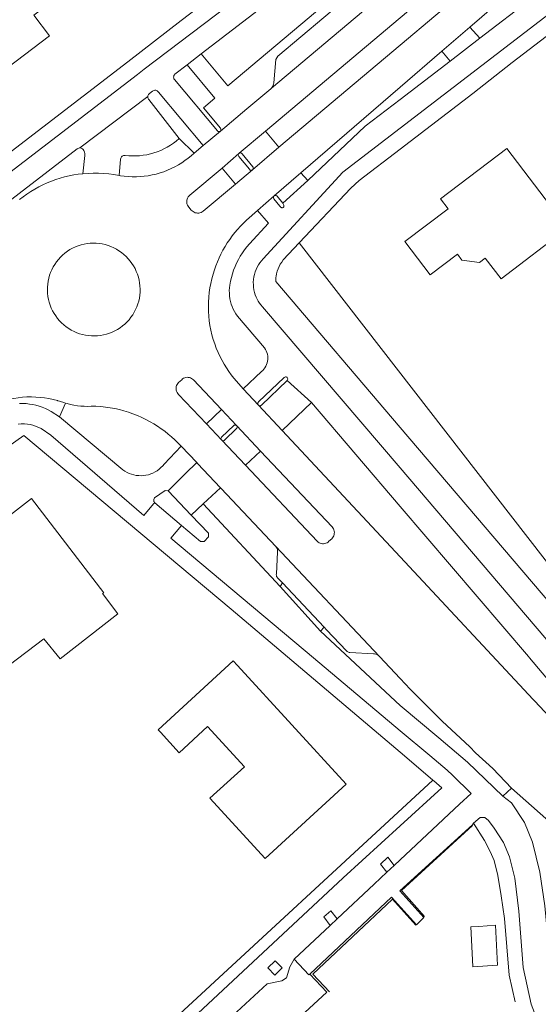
# Model space of a CAD drawing. Header units: metres. Extents: x 89888 to 94270, y 464165 to 468904.
# Tile 162 of 256: x 92954 to 93017, y 466102 to 466220. Entities that reach past the tile are written whole.
import ezdxf

# ---------------------------------------------------------------- set-up
doc = ezdxf.new("R2010")
doc.units = ezdxf.units.M
for name, color, linetype, lineweight in [('B_BEBOUWINGSGRENS_0', 251, 'CONTINUOUS', 13), ('T_CULTUURGRENS_0', 251, 'CONTINUOUS', 13), ('T_HEK_LIJN_0', 251, 'CONTINUOUS', 13), ('V_WEGGRENS_0', 251, 'CONTINUOUS', 13)]:
    doc.layers.add(name, color=color, linetype=linetype, lineweight=lineweight)

msp = doc.modelspace()

# ---------------------------------------------------------------- linework, layer by layer
at = {"layer": 'B_BEBOUWINGSGRENS_0'}
for points in [[(92952.94, 466214.39), (92957.94, 466218.18), (92956.06, 466220.65), (92958.45, 466222.46), (92955.78, 466225.99), (92953.85, 466228.47), (92951.49, 466226.68), (92948.88, 466224.7), (92948.32, 466225.43), (92945.94, 466223.62)], [(93020.06, 466195.11), (93012.81, 466204.67), (93004.84, 466198.64), (93005.74, 466197.44), (93000.57, 466193.53), (93003.59, 466189.54), (93006.86, 466192.02), (93007.41, 466191.3), (93009.5, 466191), (93010.21, 466191.55), (93012.1, 466189.06), (93020.06, 466195.11)], [(92953.11, 466142.72), (92957.27, 466145.91), (92959.24, 466143.49), (92966.16, 466148.9), (92964.32, 466151.32), (92964.46, 466151.42), (92955.8, 466162.71), (92951.28, 466159.24), (92952.82, 466157.24), (92949.83, 466154.94)], [(92971.26, 466134.69), (92973.51, 466132.24), (92976.91, 466135.37), (92981.32, 466130.57), (92977.19, 466126.78), (92983.83, 466119.56), (92993.53, 466128.48), (92980.48, 466142.69), (92979.97, 466143.24), (92970.99, 466134.98), (92971.26, 466134.69)], [(93011.45, 466111.57), (93009.43, 466111.43), (93008.49, 466111.37), (93008.53, 466110.61), (93008.73, 466106.58), (93011.69, 466106.78), (93011.45, 466111.57)]]:
    msp.add_lwpolyline(points, dxfattribs=at)
at = {"layer": 'T_CULTUURGRENS_0'}
for p, q in [((92973.48, 466205.86), (92975.29, 466204.11)), ((93012.33, 466127.03), (93013.37, 466127.99))]:
    msp.add_line(p, q, dxfattribs=at)
at = {"layer": 'T_HEK_LIJN_0'}
for points in [[(93002.91, 466112.6), (93000.15, 466115.71), (93008.69, 466123.5)], [(92991.53, 466103.59), (92989.51, 466105.69), (92999.08, 466114.68), (93001.87, 466111.57)]]:
    msp.add_lwpolyline(points, dxfattribs=at)
at = {"layer": 'V_WEGGRENS_0'}
for p, q in [((92976.12, 466216.01), (92989.6, 466226.39)), ((93014.95, 466224.93), (93008.34, 466219.23)), ((92992.9, 466223.59), (92979.34, 466212.17)), ((92984.56, 466211.92), (92997.35, 466222.68)), ((93009.55, 466217.89), (93016.08, 466222.9)), ((93008.34, 466219.23), (93004.99, 466216.34)), ((93008.34, 466219.23), (93009.55, 466217.89)), ((93005.99, 466215.16), (93009.55, 466217.89)), ((92974.45, 466214.72), (92976.12, 466216.01)), ((92979.34, 466212.17), (92976.12, 466216.01)), ((93005.99, 466215.16), (93004.99, 466216.34)), ((92967.35, 466215.06), (92950.13, 466201.88)), ((93000, 466210.57), (93005.99, 466215.16)), ((92969.74, 466210.92), (92961.6, 466204.75)), ((92978.44, 466206.76), (92981.61, 466209.45)), ((92976.38, 466205.02), (92978.44, 466206.76)), ((92983.87, 466206.76), (92980.71, 466204.1)), ((92985.47, 466204.83), (92983.87, 466206.76)), ((92976.38, 466205.02), (92975.29, 466204.11)), ((92982.28, 466202.13), (92985.47, 466204.83)), ((92980.66, 466204.06), (92978.65, 466202.33)), ((92980.71, 466204.1), (92980.66, 466204.06)), ((92978.65, 466202.33), (92974.77, 466199.08)), ((92980.24, 466200.42), (92978.65, 466202.33)), ((92980.24, 466200.42), (92982.28, 466202.13)), ((92988.11, 466201.78), (92984.89, 466199.01)), ((92988.11, 466201.78), (92988.93, 466200.84)), ((92976.36, 466197.15), (92980.24, 466200.42)), ((92988.93, 466200.84), (92985.95, 466198.12)), ((92984.89, 466199.01), (92982.88, 466197.24)), ((92987.91, 466193.37), (93024.05, 466146.77)), ((92978.56, 466173.38), (92975.22, 466176.94)), ((92986.46, 466176.87), (92989.35, 466174.21)), ((92973.41, 466175.2), (92976.76, 466171.68)), ((92981.18, 466175.88), (92983, 466173.91)), ((92959.15, 466172.52), (92959.88, 466174.15)), ((92985.84, 466170.87), (92989.35, 466174.21)), ((92976.76, 466171.68), (92978.56, 466173.38)), ((92980.36, 466171.47), (92978.56, 466173.38)), ((92983, 466173.91), (92985.84, 466170.87)), ((92976.76, 466171.68), (92978.56, 466169.75)), ((92980.4, 466171.43), (92980.36, 466171.47)), ((92983.24, 466168.4), (92980.4, 466171.43)), ((92978.56, 466169.75), (92978.6, 466169.71)), ((92978.6, 466169.71), (92981.45, 466166.7)), ((92975.61, 466167.02), (92973.72, 466169.01)), ((92983.24, 466168.4), (92981.45, 466166.7)), ((92975.61, 466167.02), (92974.24, 466165.72)), ((92974.24, 466165.72), (92972.19, 466163.65)), ((92974.95, 466160.73), (92972.19, 466163.65)), ((92976.39, 466162.07), (92978.45, 466164)), ((92970.59, 466162.18), (92973.78, 466159.5)), ((92976.39, 466162.07), (92974.95, 466160.73)), ((92985.6, 466152.16), (92976.39, 466162.07)), ((92972.5, 466157.98), (92973.78, 466159.5)), ((92997.51, 466143.79), (92985.09, 466156.97)), ((92985.88, 466152.61), (92985.6, 466152.16)), ((92990.46, 466146.82), (92985.6, 466152.16)), ((92990.88, 466147.29), (92985.88, 466152.61)), ((92990.46, 466146.82), (92990.88, 466147.29)), ((92947.58, 466076.96), (93003.94, 466128.97)), ((93013.37, 466127.99), (93021.07, 466121.17)), ((93007.12, 466126.07), (93008.51, 466127.37)), ((93008.8, 466123.8), (93009.59, 466124.49)), ((92999.28, 466118.74), (92998.41, 466117.93)), ((92991.69, 466113.3), (92992.43, 466112.31)), ((92991.59, 466111.52), (92987.3, 466107.49)), ((92992.43, 466112.31), (92991.59, 466111.52))]:
    msp.add_line(p, q, dxfattribs=at)
for points in [[(92982.63, 466187.13), (92982.54, 466187.43), (92982.47, 466187.73), (92982.42, 466188.04), (92982.4, 466188.35), (92982.39, 466188.66), (92982.41, 466188.97), (92982.46, 466189.28), (92982.52, 466189.59), (92982.61, 466189.88), (92982.72, 466190.18), (92982.86, 466190.46), (92983.01, 466190.73), (92983.18, 466190.99), (92983.38, 466191.23), (92983.58, 466191.47), (92993.14, 466201.86), (93000, 466207.13), (93055.85, 466250), (93063.96, 466256.23)], [(92983.87, 466206.76), (93000, 466220.33), (93023.2, 466239.87), (93035.88, 466250), (93036.15, 466250.22), (93043.87, 466256.1)], [(92987.91, 466193.37), (92994.07, 466199.91), (92995.09, 466200.84), (93000, 466204.61), (93008.71, 466211.29), (93013.43, 466214.97), (93059.15, 466250), (93059.27, 466250.09), (93065.91, 466255.2)], [(93045.39, 466254.14), (93040.63, 466250.5), (93040.3, 466250.25), (93039.97, 466250), (93037.89, 466248.43), (93035.82, 466246.85), (93033.77, 466245.25), (93031.73, 466243.64), (93029.7, 466242.01), (93027.69, 466240.36), (93025.68, 466238.7), (93000, 466217.07), (92985.47, 466204.83)], [(92992.85, 466234.62), (92973.74, 466220.04), (92967.35, 466215.06)], [(92968.51, 466213.56), (92969.32, 466214.17), (92993.63, 466232.64), (92993.8, 466232.76), (92993.96, 466232.89), (92994.11, 466233.04), (92994.24, 466233.21), (92994.35, 466233.39)], [(92993.62, 466222.72), (92985.33, 466215.73), (92985.08, 466215.33), (92984.84, 466212.54), (92984.82, 466212.4), (92984.79, 466212.27), (92984.73, 466212.14), (92984.65, 466212.02), (92984.56, 466211.92)], [(93004.99, 466216.34), (93000, 466212.03), (92988.11, 466201.78)], [(92978.44, 466206.76), (92978.35, 466206.71), (92978.27, 466206.7), (92978.2, 466206.7), (92978.13, 466206.73), (92978.08, 466206.78), (92972.92, 466212.95), (92972.87, 466213.04), (92972.84, 466213.13), (92972.83, 466213.23), (92972.84, 466213.33), (92972.87, 466213.42), (92972.92, 466213.51), (92972.98, 466213.58), (92974.45, 466214.72)], [(92974.45, 466214.72), (92977.77, 466210.72), (92976.4, 466209.56), (92978.45, 466207.11), (92978.49, 466207.05), (92978.51, 466206.98), (92978.51, 466206.91), (92978.49, 466206.84), (92978.44, 466206.76)], [(92968.51, 466213.56), (92949.19, 466198.77), (92938.26, 466190.4), (92938.22, 466190.36)], [(92981.61, 466209.45), (92984.49, 466211.85), (92984.56, 466211.92)], [(92969.74, 466210.92), (92969.76, 466211), (92969.79, 466211.08), (92969.82, 466211.15), (92969.88, 466211.21), (92969.94, 466211.26), (92970.32, 466211.54)], [(92973.48, 466205.86), (92969.85, 466210.55), (92969.81, 466210.61), (92969.77, 466210.69), (92969.75, 466210.76), (92969.74, 466210.84), (92969.74, 466210.92)], [(92970.32, 466211.54), (92970.4, 466211.6), (92970.49, 466211.64), (92970.59, 466211.66), (92970.69, 466211.66), (92970.79, 466211.64), (92970.88, 466211.59), (92970.96, 466211.53), (92971.02, 466211.45), (92976.38, 466205.02)], [(92988.93, 466200.84), (92995.79, 466207.34), (93000, 466210.57)], [(92966.29, 466201.46), (92966.48, 466203.41), (92966.5, 466203.5), (92966.53, 466203.59), (92966.58, 466203.67), (92966.65, 466203.74), (92966.73, 466203.8), (92966.82, 466203.83), (92966.92, 466203.85), (92967.01, 466203.85), (92967.45, 466203.8), (92967.88, 466203.78), (92968.32, 466203.78), (92968.76, 466203.81), (92969.19, 466203.86), (92969.62, 466203.93), (92970.05, 466204.03), (92970.47, 466204.14), (92970.88, 466204.28), (92971.29, 466204.45), (92971.68, 466204.63), (92972.07, 466204.84), (92972.44, 466205.06), (92972.8, 466205.31), (92973.15, 466205.57), (92973.48, 466205.86)], [(92940.06, 466187.67), (92940.1, 466187.86), (92940.16, 466188.05), (92940.23, 466188.23), (92940.33, 466188.41), (92940.44, 466188.57), (92940.56, 466188.72), (92940.7, 466188.86), (92940.86, 466188.98), (92961.27, 466204.64), (92961.35, 466204.69), (92961.45, 466204.73), (92961.55, 466204.75), (92961.6, 466204.75)], [(92961.6, 466204.75), (92961.65, 466204.75), (92961.74, 466204.73), (92961.84, 466204.69), (92961.92, 466204.63), (92961.99, 466204.56), (92962.06, 466204.45), (92962.12, 466204.34), (92962.16, 466204.22), (92962.19, 466204.09), (92962.2, 466203.96), (92962.19, 466203.83), (92961.95, 466201.66)], [(92975.29, 466204.11), (92974.94, 466203.79), (92974.57, 466203.5), (92974.19, 466203.22), (92973.8, 466202.95), (92973.4, 466202.71), (92972.99, 466202.48)], [(92980.66, 466204.06), (92980.62, 466204), (92980.59, 466203.93), (92980.59, 466203.86), (92980.61, 466203.79), (92980.65, 466203.72), (92981.93, 466202.18), (92981.97, 466202.13), (92982.03, 466202.1), (92982.1, 466202.08), (92982.16, 466202.08), (92982.23, 466202.1), (92982.28, 466202.13)], [(92982.28, 466202.13), (92982.35, 466202.21), (92982.37, 466202.28), (92982.38, 466202.35), (92982.36, 466202.43), (92982.32, 466202.49), (92981.04, 466204.05), (92980.99, 466204.1), (92980.92, 466204.13), (92980.85, 466204.14), (92980.78, 466204.13), (92980.71, 466204.1)], [(92972.99, 466202.48), (92972.55, 466202.27), (92972.11, 466202.07), (92971.66, 466201.9), (92971.21, 466201.75), (92970.74, 466201.62), (92970.27, 466201.51), (92969.8, 466201.42), (92969.32, 466201.35), (92968.85, 466201.31), (92968.37, 466201.29), (92967.88, 466201.28), (92967.4, 466201.31), (92966.92, 466201.35), (92966.45, 466201.42), (92966.29, 466201.46)], [(92961.95, 466201.66), (92961.4, 466201.6), (92960.85, 466201.52), (92960.31, 466201.41), (92959.76, 466201.29), (92959.23, 466201.14), (92958.7, 466200.97), (92958.18, 466200.78), (92957.67, 466200.57), (92957.16, 466200.34), (92956.67, 466200.09), (92956.18, 466199.82), (92955.71, 466199.53), (92955.24, 466199.22), (92954.8, 466198.9), (92954.36, 466198.55)], [(92961.95, 466201.66), (92962.57, 466201.7), (92963.2, 466201.72), (92963.82, 466201.71), (92964.44, 466201.68), (92965.06, 466201.63), (92965.68, 466201.55), (92966.29, 466201.46)], [(92974.77, 466199.08), (92974.66, 466198.98), (92974.57, 466198.87), (92974.49, 466198.74), (92974.44, 466198.61), (92974.41, 466198.47), (92974.4, 466198.32), (92974.4, 466198.17), (92974.43, 466198.03), (92974.49, 466197.9), (92974.56, 466197.77), (92974.65, 466197.65), (92974.95, 466197.3), (92975.05, 466197.2), (92975.16, 466197.11), (92975.29, 466197.04), (92975.42, 466196.98), (92975.56, 466196.95), (92975.7, 466196.93), (92975.84, 466196.94), (92975.98, 466196.96), (92976.12, 466197.01), (92976.24, 466197.07), (92976.36, 466197.15)], [(92984.89, 466199.01), (92984.83, 466198.94), (92984.8, 466198.87), (92984.8, 466198.79), (92984.82, 466198.72), (92984.86, 466198.65), (92985.58, 466197.78), (92985.66, 466197.67), (92985.71, 466197.62), (92985.76, 466197.59), (92985.83, 466197.57), (92985.9, 466197.57), (92985.96, 466197.6), (92986.01, 466197.64), (92986.05, 466197.69), (92986.07, 466197.76), (92986.07, 466197.82), (92986.05, 466197.89), (92985.95, 466198.12)], [(92985.95, 466198.12), (92985.24, 466198.97), (92985.2, 466199.02), (92985.14, 466199.05), (92985.07, 466199.06), (92985.01, 466199.06), (92984.94, 466199.04), (92984.89, 466199.01)], [(92979.27, 466193.35), (92979.56, 466193.77), (92979.86, 466194.19), (92980.17, 466194.59), (92980.5, 466194.98), (92980.84, 466195.35), (92981.2, 466195.72), (92981.57, 466196.07), (92982.88, 466197.24)], [(92982.88, 466197.24), (92984.2, 466195.72), (92981.93, 466193.24), (92981.62, 466192.89), (92981.34, 466192.53), (92981.08, 466192.15), (92980.83, 466191.76), (92980.6, 466191.36), (92980.39, 466190.94), (92980.2, 466190.52), (92980.03, 466190.09), (92979.88, 466189.66), (92979.76, 466189.21), (92979.65, 466188.76), (92979.57, 466188.31), (92979.53, 466187.98), (92979.51, 466187.65), (92979.52, 466187.32), (92979.54, 466187), (92979.59, 466186.67), (92979.66, 466186.35), (92979.74, 466186.03), (92979.85, 466185.72)], [(92958.91, 466184.31), (92959.15, 466184.03), (92959.4, 466183.77), (92959.67, 466183.53), (92959.95, 466183.3), (92960.25, 466183.09), (92960.56, 466182.91), (92960.89, 466182.74), (92961.22, 466182.59), (92961.56, 466182.47), (92961.91, 466182.37), (92962.26, 466182.29), (92962.62, 466182.24), (92962.99, 466182.21), (92963.35, 466182.2), (92963.71, 466182.22), (92964.07, 466182.26), (92964.43, 466182.32), (92964.78, 466182.41), (92965.13, 466182.52), (92965.47, 466182.65), (92965.8, 466182.81), (92966.11, 466182.98), (92966.42, 466183.18), (92966.71, 466183.4), (92966.99, 466183.63), (92967.25, 466183.88), (92967.49, 466184.15), (92967.72, 466184.44), (92967.93, 466184.73), (92968.12, 466185.05), (92968.28, 466185.37), (92968.43, 466185.7), (92968.55, 466186.04), (92968.65, 466186.39), (92968.73, 466186.75), (92968.78, 466187.11), (92968.81, 466187.47), (92968.82, 466187.83), (92968.8, 466188.2), (92968.76, 466188.56), (92968.69, 466188.91), (92968.61, 466189.27), (92968.49, 466189.61), (92968.36, 466189.95), (92968.21, 466190.28), (92968.03, 466190.6), (92967.83, 466190.9), (92967.62, 466191.19), (92967.38, 466191.47), (92967.13, 466191.74), (92966.86, 466191.99), (92966.58, 466192.21), (92966.28, 466192.42), (92965.97, 466192.61), (92965.65, 466192.78), (92965.31, 466192.93), (92964.97, 466193.05), (92964.62, 466193.16), (92964.26, 466193.24), (92963.9, 466193.29), (92963.54, 466193.32), (92963.18, 466193.33), (92962.81, 466193.32), (92962.45, 466193.28), (92962.09, 466193.21), (92961.74, 466193.12), (92961.39, 466193.01), (92961.05, 466192.88), (92960.72, 466192.72), (92960.4, 466192.55), (92960.09, 466192.35), (92959.8, 466192.14), (92959.52, 466191.9), (92959.26, 466191.65), (92959.01, 466191.38), (92958.79, 466191.09), (92958.58, 466190.79), (92958.39, 466190.48), (92958.23, 466190.15), (92958.08, 466189.82), (92957.96, 466189.48), (92957.86, 466189.12), (92957.78, 466188.77), (92957.73, 466188.41), (92957.7, 466188.04), (92957.69, 466187.68), (92957.71, 466187.32), (92957.76, 466186.95), (92957.82, 466186.59), (92957.91, 466186.24), (92958.02, 466185.89), (92958.16, 466185.55), (92958.32, 466185.23), (92958.5, 466184.91), (92958.7, 466184.6), (92958.91, 466184.31)], [(92978.41, 466179.7), (92978.17, 466180.21), (92977.95, 466180.73), (92977.76, 466181.26), (92977.58, 466181.8), (92977.43, 466182.35), (92977.3, 466182.9), (92977.19, 466183.45), (92977.11, 466184.01), (92977.05, 466184.58), (92977.01, 466185.14), (92977, 466185.71), (92977.01, 466186.27), (92977.04, 466186.84), (92977.1, 466187.4), (92977.18, 466187.96), (92977.28, 466188.51), (92977.41, 466189.07), (92977.56, 466189.61), (92977.73, 466190.15), (92977.9, 466190.63), (92978.09, 466191.1), (92978.29, 466191.57), (92978.51, 466192.03), (92978.75, 466192.48), (92979.01, 466192.92), (92979.27, 466193.35)], [(92985.11, 466189.22), (92985.13, 466189.36), (92985.19, 466189.67), (92985.26, 466189.97), (92985.37, 466190.26), (92985.49, 466190.54), (92985.63, 466190.81), (92985.8, 466191.07), (92985.99, 466191.32), (92987.91, 466193.37)], [(93022.25, 466145.09), (93020.38, 466147.32), (93000, 466171.24), (92985.09, 466188.75), (92985.1, 466189.06), (92985.11, 466189.22)], [(92982.63, 466187.13), (92982.74, 466186.87), (92982.85, 466186.62), (92982.99, 466186.38), (92983.14, 466186.15), (92983.31, 466185.92), (92983.49, 466185.71), (93000, 466166.38), (93021.76, 466140.91), (93021.92, 466140.72)], [(92979.85, 466185.72), (92979.98, 466185.42), (92980.13, 466185.12), (92980.3, 466184.84), (92980.48, 466184.57)], [(92980.48, 466184.57), (92983.73, 466180.77), (92983.85, 466180.59), (92983.95, 466180.41), (92984.03, 466180.21), (92984.09, 466180.01), (92984.12, 466179.8), (92984.14, 466179.59), (92984.13, 466179.38), (92984.11, 466179.17), (92984.06, 466178.97), (92983.99, 466178.77), (92983.9, 466178.58), (92983.79, 466178.4), (92983.67, 466178.22), (92983.53, 466178.07), (92983.37, 466177.93), (92981.18, 466175.88)], [(92981.18, 466175.88), (92980.37, 466176.77), (92980.04, 466177.15), (92979.73, 466177.55), (92979.44, 466177.96), (92979.16, 466178.38), (92978.89, 466178.81), (92978.65, 466179.25), (92978.41, 466179.7)], [(92975.22, 466176.94), (92975.11, 466177.03), (92974.99, 466177.11), (92974.86, 466177.18), (92974.73, 466177.22), (92974.59, 466177.24), (92974.44, 466177.25), (92974.3, 466177.23), (92974.16, 466177.19), (92974.03, 466177.13), (92973.91, 466177.05), (92973.8, 466176.96), (92973.43, 466176.62), (92973.34, 466176.51), (92973.25, 466176.4), (92973.19, 466176.27), (92973.15, 466176.13), (92973.13, 466175.99), (92973.12, 466175.84), (92973.14, 466175.7), (92973.18, 466175.57), (92973.24, 466175.43), (92973.32, 466175.31), (92973.41, 466175.2)], [(92986.46, 466176.87), (92986.51, 466176.93), (92986.53, 466177.01), (92986.53, 466177.08), (92986.5, 466177.16), (92986.46, 466177.22), (92986.4, 466177.26), (92986.32, 466177.29), (92986.25, 466177.29), (92986.17, 466177.27), (92986.11, 466177.23), (92983.01, 466174.29), (92982.97, 466174.24), (92982.94, 466174.18), (92982.92, 466174.12), (92982.92, 466174.05), (92982.94, 466173.99), (92983, 466173.91)], [(92983, 466173.91), (92983.05, 466173.87), (92983.11, 466173.84), (92983.18, 466173.83), (92983.24, 466173.84), (92983.3, 466173.87), (92983.36, 466173.91), (92986.46, 466176.87)], [(92959.88, 466174.15), (92959.66, 466174.22), (92959.53, 466174.26), (92959.39, 466174.31), (92959.26, 466174.35), (92959.13, 466174.39), (92958.99, 466174.43), (92958.95, 466174.44), (92958.91, 466174.45), (92958.39, 466174.58), (92957.88, 466174.69), (92957.35, 466174.78), (92956.83, 466174.84), (92956.3, 466174.88), (92955.77, 466174.89), (92955.24, 466174.89), (92954.71, 466174.85), (92954.19, 466174.8), (92953.67, 466174.72), (92953.15, 466174.62), (92952.63, 466174.5), (92952.12, 466174.35), (92951.62, 466174.18), (92951.13, 466173.99)], [(92954.36, 466174.11), (92954.76, 466174.11), (92955.15, 466174.09), (92955.55, 466174.04), (92955.94, 466173.98), (92956.32, 466173.89), (92956.71, 466173.78), (92957.08, 466173.65), (92957.45, 466173.5), (92957.8, 466173.33), (92958.15, 466173.14), (92959.15, 466172.52)], [(92959.88, 466174.15), (92960.06, 466174.09), (92960.46, 466173.99), (92960.87, 466173.9), (92961.29, 466173.84), (92961.7, 466173.79), (92962.12, 466173.77), (92962.54, 466173.76), (92962.96, 466173.78), (92963.52, 466173.77), (92964.09, 466173.73), (92964.65, 466173.68), (92965.22, 466173.6), (92965.78, 466173.5), (92966.33, 466173.38), (92966.88, 466173.23), (92967.43, 466173.07), (92967.96, 466172.88), (92968.49, 466172.67), (92969.01, 466172.44), (92969.52, 466172.2), (92970.02, 466171.93)], [(92989.35, 466174.21), (93000, 466161.76), (93015.39, 466143.77), (93015.52, 466143.62), (93018.13, 466140.53), (93019.38, 466139.05), (93026.6, 466130.3)], [(92954.18, 466171.64), (92954.56, 466171.66), (92954.94, 466171.66), (92955.32, 466171.64), (92955.69, 466171.59), (92956.07, 466171.49)], [(92973.72, 466169.01), (92971.72, 466166.85), (92971.53, 466166.62), (92971.32, 466166.42), (92971.1, 466166.23), (92970.87, 466166.05), (92970.62, 466165.9), (92970.36, 466165.77), (92970.09, 466165.66), (92969.81, 466165.57), (92969.52, 466165.51), (92969.24, 466165.47), (92968.94, 466165.45), (92968.65, 466165.46), (92968.36, 466165.49), (92968.08, 466165.55), (92967.79, 466165.63), (92967.52, 466165.73), (92967.26, 466165.85), (92967, 466165.99), (92966.76, 466166.16), (92959.15, 466172.52)], [(92970.02, 466171.93), (92970.48, 466171.66), (92970.92, 466171.38), (92971.35, 466171.09), (92971.77, 466170.78), (92972.18, 466170.45), (92972.57, 466170.11), (92972.96, 466169.75), (92973.72, 466169.01)], [(92969.27, 466160.7), (92958.11, 466170.33), (92956.93, 466171.13), (92956.07, 466171.49)], [(92980.36, 466171.47), (92980.3, 466171.51), (92980.23, 466171.53), (92980.16, 466171.52), (92980.09, 466171.5), (92980.04, 466171.46), (92978.58, 466170.07), (92978.54, 466170.01), (92978.52, 466169.95), (92978.51, 466169.88), (92978.53, 466169.81), (92978.56, 466169.75)], [(92978.6, 466169.71), (92978.66, 466169.67), (92978.74, 466169.65), (92978.81, 466169.65), (92978.88, 466169.67), (92978.94, 466169.72), (92980.39, 466171.1), (92980.43, 466171.16), (92980.46, 466171.23), (92980.46, 466171.3), (92980.44, 466171.37), (92980.4, 466171.43)], [(93025.9, 466128.04), (93022.72, 466131.51), (93017.36, 466137.16), (93016.1, 466138.48), (93015.96, 466138.63), (93000, 466155.71), (92985.84, 466170.87)], [(92876.51, 466110.21), (92878.35, 466111.65), (92885.35, 466117.1), (92894.16, 466124.04), (92919.02, 466143.09), (92950.42, 466167.17), (92954.87, 466170.27)], [(92954.87, 466170.27), (92979.74, 466149.44), (93000, 466132.31), (93003.06, 466129.72), (93003.94, 466128.97)], [(92981.45, 466166.7), (92990.04, 466157.6), (92990.15, 466157.5), (92990.27, 466157.42), (92990.4, 466157.36), (92990.54, 466157.32), (92990.68, 466157.3), (92990.82, 466157.3), (92990.96, 466157.32), (92991.1, 466157.36), (92991.23, 466157.42), (92991.35, 466157.5), (92991.45, 466157.6), (92991.79, 466157.9), (92991.88, 466158.01), (92991.97, 466158.12), (92992.03, 466158.25), (92992.08, 466158.39), (92992.1, 466158.53), (92992.11, 466158.68), (92992.09, 466158.82), (92992.05, 466158.96), (92992, 466159.09), (92991.92, 466159.22), (92991.83, 466159.33), (92983.24, 466168.4)], [(92978.45, 466164), (92975.69, 466166.93), (92975.61, 466167.02)], [(92972.19, 466163.65), (92971.82, 466163.68), (92970.54, 466162.81), (92970.48, 466162.59), (92970.46, 466162.37), (92970.59, 466162.18)], [(92978.45, 466164), (92978.53, 466163.92), (92985.09, 466156.97)], [(92970.59, 466162.18), (92970.43, 466162.06), (92969.27, 466160.7)], [(92973.78, 466159.5), (92976.06, 466157.58), (92976.48, 466157.57), (92977.01, 466158.13), (92977.01, 466158.55), (92974.95, 466160.73)], [(93008.51, 466127.37), (93006.28, 466129.54), (93005.63, 466130.17), (93003.55, 466131.89), (93000, 466134.87), (92989.61, 466143.6), (92972.5, 466157.98)], [(92985.09, 466156.97), (92985.17, 466156.85), (92985.24, 466156.72), (92985.28, 466156.59), (92985.3, 466156.45), (92985.31, 466156.3), (92985.16, 466153.67), (92985.15, 466153.57), (92985.16, 466153.47), (92985.19, 466153.38), (92985.24, 466153.29), (92985.3, 466153.22), (92985.88, 466152.61)], [(93012.33, 466127.03), (93008.06, 466131.12), (93004.63, 466134.03), (93000, 466137.9), (92990.46, 466146.82)], [(92990.88, 466147.29), (92991.18, 466146.98), (92993.56, 466144.45), (92993.63, 466144.38), (92993.71, 466144.33), (92993.79, 466144.28), (92993.88, 466144.26), (92993.98, 466144.25), (92996.81, 466144.1), (92996.94, 466144.09), (92997.07, 466144.06), (92997.19, 466144.02), (92997.3, 466143.96), (92997.41, 466143.88), (92997.51, 466143.79)], [(92997.51, 466143.79), (93000, 466141.15), (93001.22, 466139.86), (93005.03, 466136.01), (93008.34, 466132.93), (93009.05, 466132.21), (93011.1, 466130.37), (93013.37, 466127.99)], [(93005.01, 466128.05), (93000, 466123.47), (92993.17, 466117.23), (92968.53, 466094.28), (92949.84, 466077.13), (92947.58, 466076.96)], [(93003.94, 466128.97), (93004.05, 466128.88), (93005.01, 466128.05)], [(93021.42, 466096.86), (93020.23, 466098.9), (93018.83, 466102.79), (93018, 466107.03), (93017.37, 466113.89), (93016.74, 466117.91), (93015.89, 466121.52), (93014.9, 466123.88), (93013.35, 466126.22), (93012.33, 466127.03)], [(93007.12, 466126.07), (93000, 466119.41), (92999.28, 466118.74)], [(93009.59, 466124.49), (93010.14, 466124.46), (93010.6, 466124.12), (93011.28, 466123.2), (93012.4, 466121.49), (93013.12, 466119.77), (93013.76, 466117.22), (93014.23, 466113.26), (93014.77, 466106.48)], [(92989.15, 466105.71), (92998.98, 466114.92), (93001.97, 466111.61), (93002.86, 466112.48), (92999.97, 466115.7), (93008.66, 466123.58), (93008.8, 466123.8)], [(93008.8, 466123.8), (93010.1, 466121.72), (93010.78, 466120.42), (93011.27, 466119.32), (93011.73, 466117.54), (93012.12, 466115.08), (93012.52, 466112.37), (93013.07, 466105.59), (93013.78, 466102.39)], [(92998.41, 466117.93), (92997.65, 466118.89), (92998.51, 466119.71), (92999.28, 466118.74)], [(92998.41, 466117.93), (92996.88, 466116.49), (92992.43, 466112.31)], [(92991.59, 466111.52), (92990.85, 466112.55), (92991.69, 466113.3)], [(92979.9, 466100.7), (92984.04, 466104.52), (92985.81, 466104.88), (92986.37, 466105.26), (92986.77, 466106.56), (92987.3, 466107.49)], [(92984.15, 466106.44), (92984.99, 466105.59), (92985.86, 466106.44), (92985.02, 466107.29), (92984.15, 466106.44)], [(92987.3, 466107.49), (92989.06, 466105.62), (92989.15, 466105.71)], [(92926.08, 466043.65), (92930.67, 466047.71), (92953.75, 466068.98), (92991.22, 466103.54), (92989.15, 466105.71)], [(93014.77, 466106.48), (93015.73, 466102.08), (93016.33, 466100.55)]]:
    msp.add_lwpolyline(points, dxfattribs=at)

doc.saveas('drawing.dxf')
